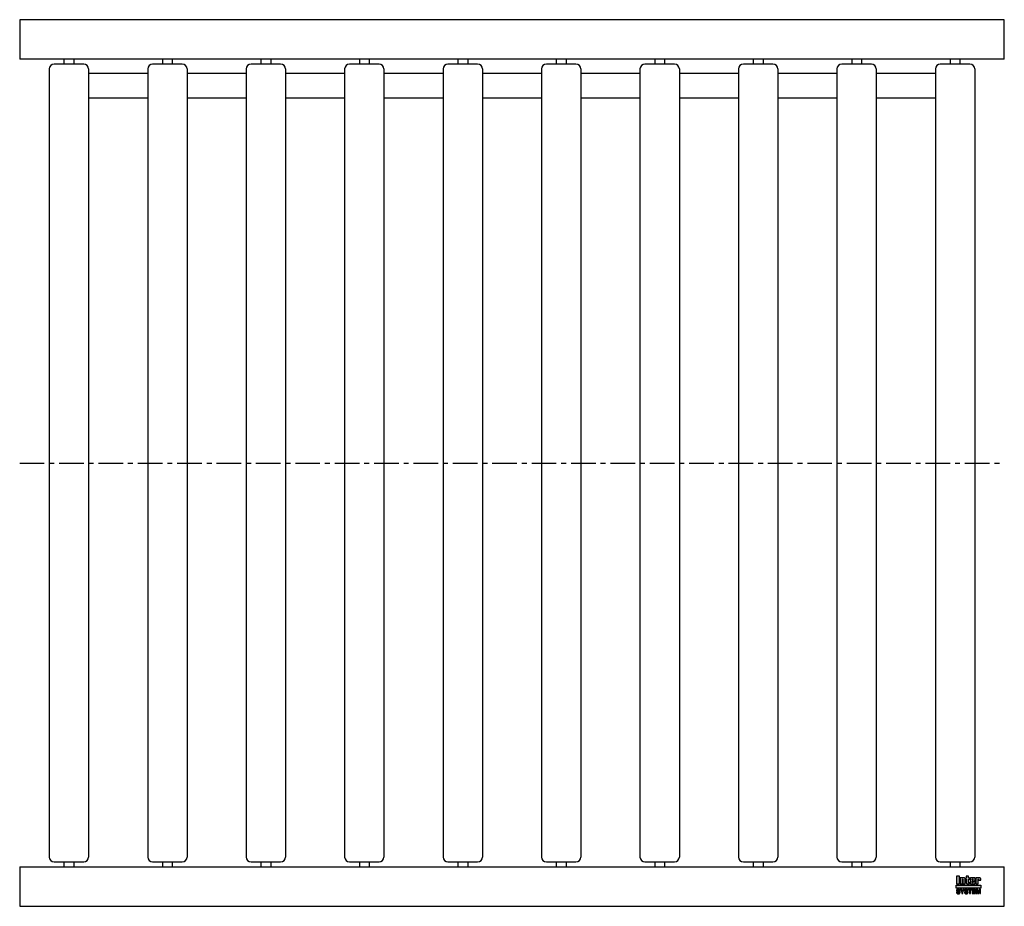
# Model space of a CAD drawing. Header units: millimetres. Extents: x 0 to 1000, y -450 to 450.
import ezdxf

# ---------------------------------------------------------------- set-up
doc = ezdxf.new("R2010")
doc.units = ezdxf.units.MM
doc.header["$LTSCALE"] = 20
doc.linetypes.add('CENTER', pattern=[2, 1.25, -0.25, 0.25, -0.25])
doc.layers.get('0').update_dxf_attribs({"linetype": 'CONTINUOUS', "lineweight": 50})
for name, color, linetype, lineweight in [('Centre Lines', 4, 'CENTER', 25), ('Frame', 1, 'CONTINUOUS', 25), ('Midi', 70, 'CONTINUOUS', 25), ('Rollers', 7, 'CONTINUOUS', 25)]:
    doc.layers.add(name, color=color, linetype=linetype, lineweight=lineweight)

# ---------------------------------------------------------------- blocks, each defined once
blk = doc.blocks.new('A$C6A8E2C3E')
at = {"layer": 'Rollers'}
for p, q in [((35, 405), (5, 405)), ((15, 410), (15, 405)), ((25, 410), (25, 405)), ((0, 400), (0, -400)), ((40, 400), (40, -400)), ((5, -405), (35, -405)), ((15, -405), (15, -410)), ((25, -405), (25, -410))]:
    blk.add_line(p, q, dxfattribs=at)
for centre, start, end in [((5, 400), 90, 180), ((35, 400), 0, 90), ((5, -400), 180, 270), ((35, -400), 270, 0)]:
    blk.add_arc(centre, 5, start, end, dxfattribs=at)

msp = doc.modelspace()

# ---------------------------------------------------------------- hatches: boundary and pattern name
at = {"layer": 'Frame'}
h = msp.add_hatch(color=254, dxfattribs=at)
h.paths.add_polyline_path([(973.3, -422.7), (973.3, -422.6), (973.4, -422.6), (973.4, -422.5), (973.4, -422.5), (973.5, -422.5), (973.6, -422.5), (973.7, -422.5), (973.7, -422.5), (973.8, -422.5), (973.8, -422.6), (973.9, -422.6), (973.9, -422.7), (973.9, -422.8), (973.9, -422.9), (973.9, -423.5), (976.1, -423.5), (976.1, -422.8), (976.1, -422.6), (976.1, -422.4), (976.1, -422.2), (976, -422), (975.9, -421.9), (975.9, -421.7), (975.8, -421.6), (975.7, -421.5), (975.6, -421.4), (975.5, -421.3), (975.4, -421.2), (975.2, -421.1), (975.1, -421.1), (974.9, -421), (974.7, -421), (974.6, -421), (974.5, -421), (974.4, -421), (974.3, -421), (974.2, -421), (974.1, -421.1), (974, -421.1), (973.9, -421.1), (973.9, -421.1), (973.8, -421.1), (973.7, -421.2), (973.6, -421.2), (973.5, -421.2), (973.5, -421.3), (973.4, -421.3), (973.3, -421.4), (973.2, -421.4), (973.2, -421), (971, -421), (971, -427.3), (973.3, -427.3), (973.3, -422.9), (973.3, -422.8)])
h.paths.add_polyline_path([(970.4, -422.5), (970.4, -422.3), (970.4, -422.1), (970.4, -421.9), (970.4, -421.8), (970.3, -421.7), (970.3, -421.5), (970.2, -421.4), (970.1, -421.3), (970, -421.3), (969.9, -421.2), (969.8, -421.1), (969.6, -421.1), (969.5, -421.1), (969.3, -421), (969.1, -421), (968.9, -421), (966.7, -421), (966.5, -421), (966.3, -421), (966.1, -421.1), (965.9, -421.1), (965.8, -421.1), (965.7, -421.2), (965.6, -421.3), (965.5, -421.3), (965.4, -421.4), (965.3, -421.5), (965.3, -421.7), (965.2, -421.8), (965.2, -421.9), (965.2, -422.1), (965.2, -422.3), (965.2, -422.5), (965.2, -425.9), (965.2, -426.1), (965.2, -426.3), (965.2, -426.4), (965.2, -426.6), (965.3, -426.7), (965.3, -426.8), (965.4, -426.9), (965.5, -427), (965.6, -427.1), (965.7, -427.1), (965.8, -427.2), (965.9, -427.2), (966.1, -427.3), (966.3, -427.3), (966.5, -427.3), (966.7, -427.3), (968.9, -427.3), (969.1, -427.3), (969.3, -427.3), (969.5, -427.3), (969.6, -427.2), (969.8, -427.2), (969.9, -427.1), (970, -427.1), (970.1, -427), (970.2, -426.9), (970.3, -426.8), (970.3, -426.7), (970.4, -426.6), (970.4, -426.4), (970.4, -426.3), (970.4, -426.1), (970.4, -425.9), (970.4, -424.8), (968.1, -424.8), (968.1, -425.6), (968.1, -425.8), (968.1, -425.8), (968.1, -425.9), (968, -426), (968, -426), (967.9, -426.1), (967.9, -426.1), (967.8, -426.1), (967.7, -426.1), (967.7, -426.1), (967.6, -426), (967.6, -426), (967.5, -425.9), (967.5, -425.8), (967.5, -425.8), (967.5, -425.6), (967.5, -424.3), (970.4, -424.3)])
h.paths.add_polyline_path([(968.1, -423.2), (967.5, -423.2), (967.5, -422.7), (967.5, -422.6), (967.5, -422.5), (967.5, -422.4), (967.5, -422.3), (967.6, -422.3), (967.6, -422.2), (967.7, -422.2), (967.8, -422.2), (967.9, -422.2), (968, -422.2), (968, -422.3), (968.1, -422.3), (968.1, -422.4), (968.1, -422.5), (968.1, -422.6), (968.1, -422.7)], flags=16)
h.paths.add_polyline_path([(963.7, -422.3), (964.6, -422.3), (964.6, -421), (963.7, -421), (963.7, -419.3), (961.4, -419.3), (961.4, -421), (960.8, -421), (960.8, -422.3), (961.4, -422.3), (961.4, -425.9), (961.4, -426.1), (961.4, -426.2), (961.4, -426.4), (961.5, -426.5), (961.5, -426.7), (961.6, -426.8), (961.6, -426.9), (961.7, -427), (961.8, -427), (961.9, -427.1), (962, -427.2), (962.2, -427.2), (962.3, -427.2), (962.5, -427.3), (962.7, -427.3), (962.9, -427.3), (964.6, -427.3), (964.6, -426.1), (964.2, -426.1), (964.1, -426.1), (964, -426.1), (963.9, -426.1), (963.8, -426), (963.8, -426), (963.7, -425.9), (963.7, -425.9), (963.7, -425.8)])
h.paths.add_polyline_path([(960.3, -422.8), (960.3, -422.6), (960.3, -422.4), (960.3, -422.2), (960.2, -422), (960.2, -421.9), (960.1, -421.7), (960, -421.6), (959.9, -421.5), (959.8, -421.4), (959.7, -421.3), (959.5, -421.2), (959.4, -421.1), (959.3, -421.1), (959.1, -421), (958.9, -421), (958.7, -421), (958.6, -421), (958.5, -421), (958.4, -421), (958.3, -421), (958.3, -421.1), (958.2, -421.1), (958.1, -421.1), (958, -421.1), (957.9, -421.1), (957.8, -421.2), (957.7, -421.2), (957.6, -421.2), (957.6, -421.3), (957.5, -421.3), (957.4, -421.4), (957.3, -421.4), (957.3, -421), (955.1, -421), (955.1, -427.3), (957.4, -427.3), (957.4, -422.9), (957.4, -422.8), (957.4, -422.7), (957.4, -422.6), (957.5, -422.6), (957.5, -422.5), (957.5, -422.5), (957.6, -422.5), (957.7, -422.5), (957.8, -422.5), (957.8, -422.5), (957.9, -422.5), (958, -422.6), (958, -422.6), (958, -422.7), (958, -422.8), (958, -422.9), (958, -427.3), (960.3, -427.3)])
h.paths.add_polyline_path([(954.4, -419.3), (951.3, -419.3), (951.3, -427.3), (954.4, -427.3)])
msp.add_hatch(color=1, dxfattribs=at).paths.add_polyline_path([(976.2, -431.6), (976.2, -428.4), (951.2, -428.4), (951.2, -431.6)])
h = msp.add_hatch(color=7, dxfattribs=at)
h.paths.add_polyline_path([(972.8, -432.7), (971.5, -432.7), (971.5, -437.1), (972.3, -437.1), (972.3, -433.4), (972.4, -433.4), (973.2, -437.1), (974.1, -437.1), (974.9, -433.4), (975, -433.4), (975, -437.1), (975.8, -437.1), (975.8, -432.7), (974.5, -432.7), (973.7, -436.2)])
h.paths.add_polyline_path([(970.8, -432.7), (967.5, -432.7), (967.5, -437.1), (970.9, -437.1), (970.9, -436.4), (968.4, -436.4), (968.4, -435.2), (970.6, -435.2), (970.6, -434.4), (968.4, -434.4), (968.4, -433.4), (970.8, -433.4)])
h.paths.add_polyline_path([(967.1, -432.7), (963.4, -432.7), (963.4, -433.4), (964.7, -433.4), (964.7, -437.1), (965.7, -437.1), (965.7, -433.4), (967.1, -433.4)])
h.paths.add_polyline_path([(962.5, -432.9), (962.3, -432.8), (962.2, -432.7), (962, -432.6), (961.8, -432.6), (961.5, -432.6), (961.3, -432.6), (961.1, -432.6), (960.9, -432.6), (960.7, -432.6), (960.6, -432.7), (960.4, -432.7), (960.3, -432.8), (960.2, -432.8), (960, -432.9), (959.9, -433), (959.9, -433.1), (959.8, -433.2), (959.7, -433.3), (959.7, -433.5), (959.6, -433.6), (959.6, -433.8), (959.6, -433.9), (959.6, -434.1), (959.6, -434.2), (959.6, -434.4), (959.7, -434.5), (959.8, -434.6), (959.8, -434.7), (959.9, -434.8), (960, -434.9), (960.1, -435), (960.2, -435), (960.3, -435.1), (960.5, -435.1), (960.6, -435.2), (960.8, -435.2), (960.9, -435.2), (961, -435.3), (961.1, -435.3), (961.2, -435.3), (961.2, -435.3), (961.3, -435.3), (961.3, -435.3), (961.4, -435.3), (961.4, -435.3), (961.5, -435.4), (961.7, -435.4), (961.8, -435.4), (962, -435.5), (962.1, -435.5), (962.2, -435.6), (962.3, -435.7), (962.3, -435.8), (962.3, -435.9), (962.3, -436.1), (962.2, -436.2), (962.1, -436.3), (962, -436.4), (961.8, -436.4), (961.7, -436.5), (961.5, -436.5), (961.3, -436.5), (961.2, -436.5), (961, -436.5), (960.8, -436.4), (960.7, -436.3), (960.6, -436.2), (960.5, -436.1), (960.4, -436), (960.4, -435.8), (959.5, -435.8), (959.5, -436), (959.6, -436.2), (959.6, -436.3), (959.7, -436.5), (959.8, -436.6), (959.9, -436.7), (960, -436.8), (960.1, -436.9), (960.2, -437), (960.4, -437.1), (960.5, -437.1), (960.7, -437.2), (960.9, -437.2), (961.1, -437.3), (961.3, -437.3), (961.5, -437.3), (961.6, -437.3), (961.6, -437.3), (961.8, -437.3), (961.9, -437.2), (962, -437.2), (962.2, -437.2), (962.3, -437.1), (962.5, -437), (962.6, -437), (962.7, -436.9), (962.9, -436.7), (963, -436.6), (963.1, -436.4), (963.1, -436.3), (963.2, -436.1), (963.2, -435.8), (963.2, -435.7), (963.2, -435.5), (963.2, -435.4), (963.1, -435.3), (963.1, -435.2), (963, -435.1), (963, -435.1), (962.9, -435), (962.8, -434.9), (962.7, -434.8), (962.6, -434.8), (962.5, -434.7), (962.4, -434.7), (962.2, -434.7), (962.1, -434.6), (961.9, -434.6), (961.8, -434.6), (961.8, -434.5), (961.7, -434.5), (961.6, -434.5), (961.6, -434.5), (961.5, -434.5), (961.4, -434.4), (961.3, -434.4), (961.3, -434.4), (961.2, -434.4), (961.1, -434.4), (961.1, -434.4), (961, -434.4), (960.9, -434.3), (960.9, -434.3), (960.8, -434.3), (960.7, -434.3), (960.6, -434.2), (960.6, -434.2), (960.5, -434.1), (960.5, -434), (960.5, -434), (960.5, -433.9), (960.4, -433.8), (960.5, -433.7), (960.5, -433.6), (960.6, -433.5), (960.7, -433.4), (960.8, -433.4), (961, -433.4), (961.1, -433.3), (961.2, -433.3), (961.4, -433.3), (961.6, -433.4), (961.7, -433.4), (961.9, -433.5), (962, -433.5), (962.1, -433.7), (962.1, -433.8), (962.2, -434), (963.1, -434), (963.1, -433.9), (963, -433.7), (963, -433.6), (963, -433.5), (962.9, -433.4), (962.9, -433.3), (962.8, -433.2), (962.7, -433), (962.6, -432.9)])
h.paths.add_polyline_path([(959.3, -432.7), (958.3, -432.7), (957.4, -434.6), (956.4, -432.7), (955.3, -432.7), (956.9, -435.5), (956.9, -437.1), (957.8, -437.1), (957.8, -435.5)])
h.paths.add_polyline_path([(954.4, -432.9), (954.2, -432.8), (954.1, -432.7), (953.9, -432.6), (953.7, -432.6), (953.5, -432.6), (953.2, -432.6), (953, -432.6), (952.8, -432.6), (952.7, -432.6), (952.5, -432.7), (952.4, -432.7), (952.2, -432.8), (952.1, -432.8), (952, -432.9), (951.9, -433), (951.8, -433.1), (951.7, -433.2), (951.6, -433.3), (951.6, -433.5), (951.6, -433.6), (951.5, -433.8), (951.5, -433.9), (951.5, -434.1), (951.5, -434.2), (951.6, -434.4), (951.6, -434.5), (951.7, -434.6), (951.7, -434.7), (951.8, -434.8), (951.9, -434.9), (952, -435), (952.2, -435), (952.3, -435.1), (952.4, -435.1), (952.5, -435.2), (952.7, -435.2), (952.8, -435.2), (953, -435.3), (953, -435.3), (953.1, -435.3), (953.1, -435.3), (953.2, -435.3), (953.3, -435.3), (953.3, -435.3), (953.4, -435.3), (953.4, -435.4), (953.6, -435.4), (953.7, -435.4), (953.9, -435.5), (954, -435.5), (954.1, -435.6), (954.2, -435.7), (954.2, -435.8), (954.2, -435.9), (954.2, -436.1), (954.1, -436.2), (954, -436.3), (953.9, -436.4), (953.8, -436.4), (953.6, -436.5), (953.4, -436.5), (953.2, -436.5), (953.1, -436.5), (952.9, -436.5), (952.8, -436.4), (952.6, -436.3), (952.5, -436.2), (952.4, -436.1), (952.4, -436), (952.4, -435.8), (951.5, -435.8), (951.5, -436), (951.5, -436.2), (951.5, -436.3), (951.6, -436.5), (951.7, -436.6), (951.8, -436.7), (951.9, -436.8), (952, -436.9), (952.1, -437), (952.3, -437.1), (952.5, -437.1), (952.6, -437.2), (952.8, -437.2), (953, -437.3), (953.2, -437.3), (953.4, -437.3), (953.5, -437.3), (953.6, -437.3), (953.7, -437.3), (953.8, -437.2), (954, -437.2), (954.1, -437.2), (954.3, -437.1), (954.4, -437), (954.5, -437), (954.7, -436.9), (954.8, -436.7), (954.9, -436.6), (955, -436.4), (955.1, -436.3), (955.1, -436.1), (955.1, -435.8), (955.1, -435.7), (955.1, -435.5), (955.1, -435.4), (955.1, -435.3), (955, -435.2), (955, -435.1), (954.9, -435.1), (954.8, -435), (954.7, -434.9), (954.6, -434.8), (954.5, -434.8), (954.4, -434.7), (954.3, -434.7), (954.1, -434.7), (954, -434.6), (953.8, -434.6), (953.8, -434.6), (953.7, -434.5), (953.6, -434.5), (953.6, -434.5), (953.5, -434.5), (953.4, -434.5), (953.3, -434.4), (953.3, -434.4), (953.2, -434.4), (953.1, -434.4), (953.1, -434.4), (953, -434.4), (952.9, -434.4), (952.9, -434.3), (952.8, -434.3), (952.7, -434.3), (952.6, -434.3), (952.6, -434.2), (952.5, -434.2), (952.5, -434.1), (952.4, -434), (952.4, -434), (952.4, -433.9), (952.4, -433.8), (952.4, -433.7), (952.5, -433.6), (952.6, -433.5), (952.7, -433.4), (952.8, -433.4), (952.9, -433.4), (953, -433.3), (953.2, -433.3), (953.3, -433.3), (953.5, -433.4), (953.7, -433.4), (953.8, -433.5), (953.9, -433.5), (954, -433.7), (954.1, -433.8), (954.1, -434), (955, -434), (955, -433.9), (955, -433.7), (955, -433.6), (954.9, -433.5), (954.9, -433.4), (954.8, -433.3), (954.7, -433.2), (954.6, -433), (954.5, -432.9)])

# ---------------------------------------------------------------- linework, layer by layer
at = {"layer": 'Centre Lines'}
msp.add_line((0, 0), (1000, 0), dxfattribs=at)
at = {"layer": 'Frame', "color": 7, "linetype": 'Continuous'}
for p, q in [((951.3, -419.3), (951.3, -427.3)), ((954.4, -419.3), (951.3, -419.3)), ((954.4, -427.3), (954.4, -419.3)), ((963.7, -419.3), (961.4, -419.3)), ((961.4, -419.3), (961.4, -421)), ((963.7, -421), (963.7, -419.3)), ((951.3, -427.3), (954.4, -427.3)), ((955.1, -421), (955.1, -427.3)), ((957.3, -421), (955.1, -421)), ((955.1, -427.3), (957.4, -427.3)), ((957.3, -421.4), (957.3, -421)), ((957.4, -421.4), (957.3, -421.4)), ((957.5, -421.3), (957.4, -421.4)), ((957.4, -422.7), (957.4, -422.6)), ((957.4, -422.6), (957.5, -422.6)), ((957.4, -422.8), (957.4, -422.7)), ((957.4, -422.9), (957.4, -422.8)), ((957.4, -427.3), (957.4, -422.9)), ((957.6, -421.3), (957.5, -421.3)), ((957.5, -422.6), (957.5, -422.5)), ((957.5, -422.5), (957.5, -422.5)), ((957.5, -422.5), (957.6, -422.5)), ((957.7, -421.2), (957.6, -421.2)), ((957.6, -421.2), (957.6, -421.3)), ((957.6, -422.5), (957.7, -422.5)), ((957.8, -421.2), (957.7, -421.2)), ((957.7, -422.5), (957.8, -422.5)), ((957.9, -421.1), (957.8, -421.2)), ((957.8, -422.5), (957.8, -422.5)), ((957.8, -422.5), (957.9, -422.5)), ((958, -421.1), (957.9, -421.1)), ((957.9, -422.5), (958, -422.6)), ((958.1, -421.1), (958, -421.1)), ((958, -422.6), (958, -422.7)), ((958, -422.6), (958, -422.6)), ((958, -422.7), (958, -422.8)), ((958, -422.8), (958, -422.9)), ((958, -422.9), (958, -427.3)), ((958, -427.3), (960.3, -427.3)), ((958.2, -421.1), (958.1, -421.1)), ((958.3, -421.1), (958.2, -421.1)), ((958.4, -421), (958.3, -421)), ((958.3, -421), (958.3, -421.1)), ((958.5, -421), (958.4, -421)), ((958.6, -421), (958.5, -421)), ((958.7, -421), (958.6, -421)), ((958.9, -421), (958.7, -421)), ((959.1, -421), (958.9, -421)), ((959.3, -421.1), (959.1, -421)), ((959.4, -421.1), (959.3, -421.1)), ((959.5, -421.2), (959.4, -421.1)), ((959.7, -421.3), (959.5, -421.2)), ((959.8, -421.4), (959.7, -421.3)), ((959.9, -421.5), (959.8, -421.4)), ((960, -421.6), (959.9, -421.5)), ((960.1, -421.7), (960, -421.6)), ((960.2, -421.9), (960.1, -421.7)), ((960.2, -422), (960.2, -421.9)), ((960.3, -422.2), (960.2, -422)), ((960.3, -422.4), (960.3, -422.2)), ((960.3, -422.6), (960.3, -422.4)), ((960.3, -422.8), (960.3, -422.6)), ((960.3, -427.3), (960.3, -422.8)), ((961.4, -421), (960.8, -421)), ((960.8, -421), (960.8, -422.3)), ((960.8, -422.3), (961.4, -422.3)), ((961.4, -422.3), (961.4, -425.9)), ((961.4, -425.9), (961.4, -426.1)), ((961.4, -426.1), (961.4, -426.2)), ((961.4, -426.2), (961.4, -426.4)), ((961.4, -426.4), (961.5, -426.5)), ((961.5, -426.5), (961.5, -426.7)), ((961.5, -426.7), (961.6, -426.8)), ((961.6, -426.8), (961.6, -426.9)), ((961.6, -426.9), (961.7, -427)), ((961.7, -427), (961.8, -427)), ((961.8, -427), (961.9, -427.1)), ((961.9, -427.1), (962, -427.2)), ((962, -427.2), (962.2, -427.2)), ((962.2, -427.2), (962.3, -427.2)), ((962.3, -427.2), (962.5, -427.3)), ((962.5, -427.3), (962.7, -427.3)), ((962.7, -427.3), (962.9, -427.3)), ((962.9, -427.3), (964.6, -427.3)), ((964.6, -421), (963.7, -421)), ((963.7, -425.8), (963.7, -422.3)), ((963.7, -422.3), (964.6, -422.3)), ((963.7, -425.9), (963.7, -425.8)), ((963.8, -426), (963.7, -425.9)), ((963.7, -425.9), (963.7, -425.9)), ((963.9, -426.1), (963.8, -426)), ((963.8, -426), (963.8, -426)), ((964, -426.1), (963.9, -426.1)), ((964.1, -426.1), (964, -426.1)), ((964.2, -426.1), (964.1, -426.1)), ((964.6, -426.1), (964.2, -426.1)), ((964.6, -422.3), (964.6, -421)), ((964.6, -427.3), (964.6, -426.1)), ((965.3, -421.7), (965.2, -421.8)), ((965.2, -421.8), (965.2, -421.9)), ((965.2, -421.9), (965.2, -422.1)), ((965.2, -422.1), (965.2, -422.3)), ((965.2, -422.3), (965.2, -422.5)), ((965.2, -422.5), (965.2, -425.9)), ((965.2, -425.9), (965.2, -426.1)), ((965.2, -426.1), (965.2, -426.3)), ((965.2, -426.3), (965.2, -426.4)), ((965.2, -426.4), (965.2, -426.6)), ((965.2, -426.6), (965.3, -426.7)), ((965.4, -421.4), (965.3, -421.5)), ((965.3, -421.5), (965.3, -421.7)), ((965.3, -426.7), (965.3, -426.8)), ((965.3, -426.8), (965.4, -426.9)), ((965.5, -421.3), (965.4, -421.4)), ((965.4, -426.9), (965.5, -427)), ((965.6, -421.3), (965.5, -421.3)), ((965.5, -427), (965.6, -427.1)), ((965.7, -421.2), (965.6, -421.3)), ((965.6, -427.1), (965.7, -427.1)), ((965.8, -421.1), (965.7, -421.2)), ((965.7, -427.1), (965.8, -427.2)), ((965.9, -421.1), (965.8, -421.1)), ((965.8, -427.2), (965.9, -427.2)), ((966.1, -421.1), (965.9, -421.1)), ((965.9, -427.2), (966.1, -427.3)), ((966.3, -421), (966.1, -421.1)), ((966.1, -427.3), (966.3, -427.3)), ((966.5, -421), (966.3, -421)), ((966.3, -427.3), (966.5, -427.3)), ((966.7, -421), (966.5, -421)), ((966.5, -427.3), (966.7, -427.3)), ((968.9, -421), (966.7, -421)), ((966.7, -427.3), (968.9, -427.3)), ((967.5, -422.4), (967.5, -422.3)), ((967.5, -422.3), (967.6, -422.3)), ((967.5, -422.5), (967.5, -422.4)), ((967.5, -422.6), (967.5, -422.5)), ((967.5, -422.7), (967.5, -422.6)), ((967.5, -423.2), (967.5, -422.7)), ((968.1, -423.2), (967.5, -423.2)), ((967.5, -425.6), (967.5, -424.3)), ((967.5, -424.3), (970.4, -424.3)), ((967.5, -425.8), (967.5, -425.6)), ((967.5, -425.9), (967.5, -425.8)), ((967.5, -425.8), (967.5, -425.8)), ((967.6, -426), (967.5, -425.9)), ((967.6, -422.3), (967.6, -422.2)), ((967.6, -422.2), (967.7, -422.2)), ((967.7, -426.1), (967.6, -426)), ((967.6, -426), (967.6, -426)), ((967.7, -422.2), (967.8, -422.2)), ((967.8, -426.1), (967.7, -426.1)), ((967.7, -426.1), (967.7, -426.1)), ((967.8, -422.2), (967.9, -422.2)), ((967.9, -426.1), (967.8, -426.1)), ((967.9, -422.2), (968, -422.2)), ((968, -426), (967.9, -426.1)), ((967.9, -426.1), (967.9, -426.1)), ((968, -422.2), (968, -422.3)), ((968, -422.3), (968.1, -422.3)), ((968.1, -425.9), (968, -426)), ((968, -426), (968, -426)), ((968.1, -422.3), (968.1, -422.4)), ((968.1, -422.4), (968.1, -422.5)), ((968.1, -422.5), (968.1, -422.6)), ((968.1, -422.6), (968.1, -422.7)), ((968.1, -422.7), (968.1, -423.2)), ((968.1, -424.8), (968.1, -425.6)), ((970.4, -424.8), (968.1, -424.8)), ((968.1, -425.6), (968.1, -425.8)), ((968.1, -425.8), (968.1, -425.8)), ((968.1, -425.8), (968.1, -425.9)), ((969.1, -421), (968.9, -421)), ((968.9, -427.3), (969.1, -427.3)), ((969.3, -421), (969.1, -421)), ((969.1, -427.3), (969.3, -427.3)), ((969.5, -421.1), (969.3, -421)), ((969.3, -427.3), (969.5, -427.3)), ((969.6, -421.1), (969.5, -421.1)), ((969.5, -427.3), (969.6, -427.2)), ((969.8, -421.1), (969.6, -421.1)), ((969.6, -427.2), (969.8, -427.2)), ((969.9, -421.2), (969.8, -421.1)), ((969.8, -427.2), (969.9, -427.1)), ((970, -421.3), (969.9, -421.2)), ((969.9, -427.1), (970, -427.1)), ((970.1, -421.3), (970, -421.3)), ((970, -427.1), (970.1, -427)), ((970.2, -421.4), (970.1, -421.3)), ((970.1, -427), (970.2, -426.9)), ((970.3, -421.5), (970.2, -421.4)), ((970.2, -426.9), (970.3, -426.8)), ((970.3, -421.7), (970.3, -421.5)), ((970.4, -421.8), (970.3, -421.7)), ((970.3, -426.7), (970.4, -426.6)), ((970.3, -426.8), (970.3, -426.7)), ((970.4, -421.9), (970.4, -421.8)), ((970.4, -422.1), (970.4, -421.9)), ((970.4, -422.3), (970.4, -422.1)), ((970.4, -422.5), (970.4, -422.3)), ((970.4, -424.3), (970.4, -422.5)), ((970.4, -425.9), (970.4, -424.8)), ((970.4, -426.1), (970.4, -425.9)), ((970.4, -426.3), (970.4, -426.1)), ((970.4, -426.4), (970.4, -426.3)), ((970.4, -426.6), (970.4, -426.4)), ((971, -421), (971, -427.3)), ((973.2, -421), (971, -421)), ((971, -427.3), (973.3, -427.3)), ((973.2, -421.4), (973.2, -421)), ((973.3, -421.4), (973.2, -421.4)), ((973.4, -421.3), (973.3, -421.4)), ((973.3, -422.7), (973.3, -422.6)), ((973.3, -422.6), (973.4, -422.6)), ((973.3, -422.8), (973.3, -422.7)), ((973.3, -422.9), (973.3, -422.8)), ((973.3, -427.3), (973.3, -422.9)), ((973.5, -421.3), (973.4, -421.3)), ((973.4, -422.6), (973.4, -422.5)), ((973.4, -422.5), (973.4, -422.5)), ((973.4, -422.5), (973.5, -422.5)), ((973.6, -421.2), (973.5, -421.2)), ((973.5, -421.2), (973.5, -421.3)), ((973.5, -422.5), (973.6, -422.5)), ((973.7, -421.2), (973.6, -421.2)), ((973.6, -422.5), (973.7, -422.5)), ((973.8, -421.1), (973.7, -421.2)), ((973.7, -422.5), (973.7, -422.5)), ((973.7, -422.5), (973.8, -422.5)), ((973.9, -421.1), (973.8, -421.1)), ((973.8, -422.5), (973.8, -422.6)), ((973.8, -422.6), (973.9, -422.6)), ((974, -421.1), (973.9, -421.1)), ((973.9, -421.1), (973.9, -421.1)), ((973.9, -422.6), (973.9, -422.7)), ((973.9, -422.7), (973.9, -422.8)), ((973.9, -422.8), (973.9, -422.9)), ((973.9, -422.9), (973.9, -423.5)), ((973.9, -423.5), (976.1, -423.5)), ((974.1, -421.1), (974, -421.1)), ((974.2, -421), (974.1, -421.1)), ((974.3, -421), (974.2, -421)), ((974.4, -421), (974.3, -421)), ((974.5, -421), (974.4, -421)), ((974.6, -421), (974.5, -421)), ((974.7, -421), (974.6, -421)), ((974.9, -421), (974.7, -421)), ((975.1, -421.1), (974.9, -421)), ((975.2, -421.1), (975.1, -421.1)), ((975.4, -421.2), (975.2, -421.1)), ((975.5, -421.3), (975.4, -421.2)), ((975.6, -421.4), (975.5, -421.3)), ((975.7, -421.5), (975.6, -421.4)), ((975.8, -421.6), (975.7, -421.5)), ((975.9, -421.7), (975.8, -421.6)), ((975.9, -421.9), (975.9, -421.7)), ((976, -422), (975.9, -421.9)), ((976.1, -422.2), (976, -422)), ((976.1, -422.4), (976.1, -422.2)), ((976.1, -422.6), (976.1, -422.4)), ((976.1, -422.8), (976.1, -422.6)), ((976.1, -423.5), (976.1, -422.8)), ((951.6, -433.6), (951.5, -433.8)), ((951.5, -433.8), (951.5, -433.9)), ((951.5, -433.9), (951.5, -434.1)), ((951.5, -434.1), (951.5, -434.2)), ((951.5, -434.2), (951.6, -434.4)), ((951.5, -435.8), (951.5, -436)), ((952.4, -435.8), (951.5, -435.8)), ((951.5, -436), (951.5, -436.2)), ((951.5, -436.2), (951.5, -436.3)), ((951.5, -436.3), (951.6, -436.5)), ((951.7, -433.2), (951.6, -433.3)), ((951.6, -433.3), (951.6, -433.5)), ((951.6, -433.5), (951.6, -433.6)), ((951.6, -434.4), (951.6, -434.5)), ((951.6, -434.5), (951.7, -434.6)), ((951.6, -436.5), (951.7, -436.6)), ((951.8, -433.1), (951.7, -433.2)), ((951.7, -434.6), (951.7, -434.7)), ((951.7, -434.7), (951.8, -434.8)), ((951.7, -436.6), (951.8, -436.7)), ((951.9, -433), (951.8, -433.1)), ((951.8, -434.8), (951.9, -434.9)), ((951.8, -436.7), (951.9, -436.8)), ((952, -432.9), (951.9, -433)), ((951.9, -434.9), (952, -435)), ((951.9, -436.8), (952, -436.9)), ((952.1, -432.8), (952, -432.9)), ((952, -435), (952.2, -435)), ((952, -436.9), (952.1, -437)), ((952.2, -432.8), (952.1, -432.8)), ((952.1, -437), (952.3, -437.1)), ((952.4, -432.7), (952.2, -432.8)), ((952.2, -435), (952.3, -435.1)), ((952.3, -435.1), (952.4, -435.1)), ((952.3, -437.1), (952.5, -437.1)), ((952.5, -432.7), (952.4, -432.7)), ((952.4, -433.7), (952.5, -433.6)), ((952.4, -433.8), (952.4, -433.7)), ((952.4, -433.9), (952.4, -433.8)), ((952.4, -434), (952.4, -433.9)), ((952.5, -434.1), (952.4, -434)), ((952.4, -434), (952.4, -434)), ((952.4, -435.1), (952.5, -435.2)), ((952.4, -436), (952.4, -435.8)), ((952.4, -436.1), (952.4, -436)), ((952.5, -436.2), (952.4, -436.1)), ((952.7, -432.6), (952.5, -432.7)), ((952.5, -433.6), (952.6, -433.5)), ((952.5, -434.2), (952.5, -434.1)), ((952.6, -434.2), (952.5, -434.2)), ((952.5, -435.2), (952.7, -435.2)), ((952.6, -436.3), (952.5, -436.2)), ((952.5, -437.1), (952.6, -437.2)), ((952.6, -433.5), (952.7, -433.4)), ((952.6, -434.3), (952.6, -434.2)), ((952.7, -434.3), (952.6, -434.3)), ((952.8, -436.4), (952.6, -436.3)), ((952.6, -437.2), (952.8, -437.2)), ((952.8, -432.6), (952.7, -432.6)), ((952.7, -433.4), (952.8, -433.4)), ((952.8, -434.3), (952.7, -434.3)), ((952.7, -435.2), (952.8, -435.2)), ((953, -432.6), (952.8, -432.6)), ((952.8, -433.4), (952.9, -433.4)), ((952.9, -434.3), (952.8, -434.3)), ((952.8, -435.2), (953, -435.3)), ((952.9, -436.5), (952.8, -436.4)), ((952.8, -437.2), (953, -437.3)), ((952.9, -433.4), (953, -433.3)), ((952.9, -434.4), (952.9, -434.3)), ((953, -434.4), (952.9, -434.4)), ((953.1, -436.5), (952.9, -436.5)), ((953.2, -432.6), (953, -432.6)), ((953, -433.3), (953.2, -433.3)), ((953.1, -434.4), (953, -434.4)), ((953, -435.3), (953, -435.3)), ((953, -435.3), (953.1, -435.3)), ((953, -437.3), (953.2, -437.3)), ((953.2, -434.4), (953.1, -434.4)), ((953.1, -434.4), (953.1, -434.4)), ((953.1, -435.3), (953.1, -435.3)), ((953.1, -435.3), (953.2, -435.3)), ((953.2, -436.5), (953.1, -436.5)), ((953.5, -432.6), (953.2, -432.6)), ((953.2, -433.3), (953.3, -433.3)), ((953.3, -434.4), (953.2, -434.4)), ((953.2, -435.3), (953.3, -435.3)), ((953.4, -436.5), (953.2, -436.5)), ((953.2, -437.3), (953.4, -437.3)), ((953.3, -433.3), (953.5, -433.4)), ((953.4, -434.5), (953.3, -434.4)), ((953.3, -434.4), (953.3, -434.4)), ((953.3, -435.3), (953.3, -435.3)), ((953.3, -435.3), (953.4, -435.3)), ((953.5, -434.5), (953.4, -434.5)), ((953.4, -435.3), (953.4, -435.4)), ((953.4, -435.4), (953.6, -435.4)), ((953.6, -436.5), (953.4, -436.5)), ((953.4, -437.3), (953.5, -437.3)), ((953.7, -432.6), (953.5, -432.6)), ((953.5, -433.4), (953.7, -433.4)), ((953.6, -434.5), (953.5, -434.5)), ((953.5, -437.3), (953.6, -437.3)), ((953.7, -434.5), (953.6, -434.5)), ((953.6, -434.5), (953.6, -434.5)), ((953.6, -435.4), (953.7, -435.4)), ((953.8, -436.4), (953.6, -436.5)), ((953.6, -437.3), (953.7, -437.3)), ((953.9, -432.6), (953.7, -432.6)), ((953.7, -433.4), (953.8, -433.5)), ((953.8, -434.6), (953.7, -434.5)), ((953.7, -435.4), (953.9, -435.5)), ((953.7, -437.3), (953.8, -437.2)), ((953.8, -433.5), (953.9, -433.5)), ((954, -434.6), (953.8, -434.6)), ((953.8, -434.6), (953.8, -434.6)), ((953.9, -436.4), (953.8, -436.4)), ((953.8, -437.2), (954, -437.2)), ((954.1, -432.7), (953.9, -432.6)), ((953.9, -433.5), (954, -433.7)), ((953.9, -435.5), (954, -435.5)), ((954, -436.3), (953.9, -436.4)), ((954, -433.7), (954.1, -433.8)), ((954.1, -434.7), (954, -434.6)), ((954, -435.5), (954.1, -435.6)), ((954.1, -436.2), (954, -436.3)), ((954, -437.2), (954.1, -437.2)), ((954.2, -432.8), (954.1, -432.7)), ((954.1, -433.8), (954.1, -434)), ((954.1, -434), (955, -434)), ((954.3, -434.7), (954.1, -434.7)), ((954.1, -435.6), (954.2, -435.7)), ((954.2, -436.1), (954.1, -436.2)), ((954.1, -437.2), (954.3, -437.1)), ((954.4, -432.9), (954.2, -432.8)), ((954.2, -435.7), (954.2, -435.8)), ((954.2, -435.8), (954.2, -435.9)), ((954.2, -435.9), (954.2, -436.1)), ((954.4, -434.7), (954.3, -434.7)), ((954.3, -437.1), (954.4, -437)), ((954.5, -432.9), (954.4, -432.9)), ((954.5, -434.8), (954.4, -434.7)), ((954.4, -437), (954.5, -437)), ((954.6, -433), (954.5, -432.9)), ((954.6, -434.8), (954.5, -434.8)), ((954.5, -437), (954.7, -436.9)), ((954.7, -433.2), (954.6, -433)), ((954.7, -434.9), (954.6, -434.8)), ((954.8, -433.3), (954.7, -433.2)), ((954.8, -435), (954.7, -434.9)), ((954.7, -436.9), (954.8, -436.7)), ((954.9, -433.4), (954.8, -433.3)), ((954.9, -435.1), (954.8, -435)), ((954.8, -436.7), (954.9, -436.6)), ((954.9, -433.5), (954.9, -433.4)), ((955, -433.6), (954.9, -433.5)), ((955, -435.1), (954.9, -435.1)), ((954.9, -436.6), (955, -436.4)), ((955, -433.7), (955, -433.6)), ((955, -433.9), (955, -433.7)), ((955, -434), (955, -433.9)), ((955, -435.2), (955, -435.1)), ((955.1, -435.3), (955, -435.2)), ((955, -436.4), (955.1, -436.3)), ((955.1, -435.4), (955.1, -435.3)), ((955.1, -435.5), (955.1, -435.4)), ((955.1, -435.7), (955.1, -435.5)), ((955.1, -435.8), (955.1, -435.7)), ((955.1, -436.1), (955.1, -435.8)), ((955.1, -436.3), (955.1, -436.1)), ((955.3, -432.7), (956.9, -435.5)), ((956.4, -432.7), (955.3, -432.7)), ((957.4, -434.6), (956.4, -432.7)), ((956.9, -435.5), (956.9, -437.1)), ((956.9, -437.1), (957.8, -437.1)), ((958.3, -432.7), (957.4, -434.6)), ((957.8, -435.5), (959.3, -432.7)), ((957.8, -437.1), (957.8, -435.5)), ((959.3, -432.7), (958.3, -432.7)), ((959.5, -435.8), (959.5, -436)), ((960.4, -435.8), (959.5, -435.8)), ((959.5, -436), (959.6, -436.2)), ((959.7, -433.5), (959.6, -433.6)), ((959.6, -433.6), (959.6, -433.8)), ((959.6, -433.8), (959.6, -433.9)), ((959.6, -433.9), (959.6, -434.1)), ((959.6, -434.1), (959.6, -434.2)), ((959.6, -434.2), (959.6, -434.4)), ((959.6, -434.4), (959.7, -434.5)), ((959.6, -436.2), (959.6, -436.3)), ((959.6, -436.3), (959.7, -436.5)), ((959.8, -433.2), (959.7, -433.3)), ((959.7, -433.3), (959.7, -433.5)), ((959.7, -434.5), (959.8, -434.6)), ((959.7, -436.5), (959.8, -436.6)), ((959.9, -433.1), (959.8, -433.2)), ((959.8, -434.6), (959.8, -434.7)), ((959.8, -434.7), (959.9, -434.8)), ((959.8, -436.6), (959.9, -436.7)), ((960, -432.9), (959.9, -433)), ((959.9, -433), (959.9, -433.1)), ((959.9, -434.8), (960, -434.9)), ((959.9, -436.7), (960, -436.8)), ((960.2, -432.8), (960, -432.9)), ((960, -434.9), (960.1, -435)), ((960, -436.8), (960.1, -436.9)), ((960.1, -435), (960.2, -435)), ((960.1, -436.9), (960.2, -437)), ((960.3, -432.8), (960.2, -432.8)), ((960.2, -435), (960.3, -435.1)), ((960.2, -437), (960.4, -437.1)), ((960.4, -432.7), (960.3, -432.8)), ((960.3, -435.1), (960.5, -435.1)), ((960.6, -432.7), (960.4, -432.7)), ((960.4, -433.8), (960.5, -433.7)), ((960.5, -433.9), (960.4, -433.8)), ((960.4, -436), (960.4, -435.8)), ((960.5, -436.1), (960.4, -436)), ((960.4, -437.1), (960.5, -437.1)), ((960.5, -433.6), (960.6, -433.5)), ((960.5, -433.7), (960.5, -433.6)), ((960.5, -434), (960.5, -433.9)), ((960.5, -434.1), (960.5, -434)), ((960.5, -434), (960.5, -434)), ((960.6, -434.2), (960.5, -434.1)), ((960.5, -435.1), (960.6, -435.2)), ((960.6, -436.2), (960.5, -436.1)), ((960.5, -437.1), (960.7, -437.2)), ((960.7, -432.6), (960.6, -432.7)), ((960.6, -433.5), (960.7, -433.4)), ((960.7, -434.3), (960.6, -434.2)), ((960.6, -434.2), (960.6, -434.2)), ((960.6, -435.2), (960.8, -435.2)), ((960.7, -436.3), (960.6, -436.2)), ((960.9, -432.6), (960.7, -432.6)), ((960.7, -433.4), (960.8, -433.4)), ((960.8, -434.3), (960.7, -434.3)), ((960.8, -436.4), (960.7, -436.3)), ((960.7, -437.2), (960.9, -437.2)), ((960.8, -433.4), (961, -433.4)), ((960.9, -434.3), (960.8, -434.3)), ((960.8, -435.2), (960.9, -435.2)), ((961, -436.5), (960.8, -436.4)), ((961.1, -432.6), (960.9, -432.6)), ((961, -434.4), (960.9, -434.3)), ((960.9, -434.3), (960.9, -434.3)), ((960.9, -435.2), (961, -435.3)), ((960.9, -437.2), (961.1, -437.3)), ((961, -433.4), (961.1, -433.3)), ((961.1, -434.4), (961, -434.4)), ((961, -435.3), (961.1, -435.3)), ((961.2, -436.5), (961, -436.5)), ((961.3, -432.6), (961.1, -432.6)), ((961.1, -433.3), (961.2, -433.3)), ((961.2, -434.4), (961.1, -434.4)), ((961.1, -434.4), (961.1, -434.4)), ((961.1, -435.3), (961.2, -435.3)), ((961.1, -437.3), (961.3, -437.3)), ((961.2, -433.3), (961.4, -433.3)), ((961.3, -434.4), (961.2, -434.4)), ((961.2, -435.3), (961.2, -435.3)), ((961.2, -435.3), (961.3, -435.3)), ((961.3, -436.5), (961.2, -436.5)), ((961.5, -432.6), (961.3, -432.6)), ((961.3, -434.4), (961.3, -434.4)), ((961.4, -434.4), (961.3, -434.4)), ((961.3, -435.3), (961.3, -435.3)), ((961.3, -435.3), (961.4, -435.3)), ((961.5, -436.5), (961.3, -436.5)), ((961.3, -437.3), (961.5, -437.3)), ((961.4, -433.3), (961.6, -433.4)), ((961.5, -434.5), (961.4, -434.4)), ((961.4, -435.3), (961.4, -435.3)), ((961.4, -435.3), (961.5, -435.4)), ((961.8, -432.6), (961.5, -432.6)), ((961.6, -434.5), (961.5, -434.5)), ((961.5, -435.4), (961.7, -435.4)), ((961.7, -436.5), (961.5, -436.5)), ((961.5, -437.3), (961.6, -437.3)), ((961.6, -433.4), (961.7, -433.4)), ((961.7, -434.5), (961.6, -434.5)), ((961.6, -434.5), (961.6, -434.5)), ((961.6, -437.3), (961.8, -437.3)), ((961.6, -437.3), (961.6, -437.3)), ((961.7, -433.4), (961.9, -433.5)), ((961.8, -434.5), (961.7, -434.5)), ((961.7, -435.4), (961.8, -435.4)), ((961.8, -436.4), (961.7, -436.5)), ((962, -432.6), (961.8, -432.6)), ((961.8, -434.6), (961.8, -434.5)), ((961.9, -434.6), (961.8, -434.6)), ((961.8, -435.4), (962, -435.5)), ((962, -436.4), (961.8, -436.4)), ((961.8, -437.3), (961.9, -437.2)), ((961.9, -433.5), (962, -433.5)), ((962.1, -434.6), (961.9, -434.6)), ((961.9, -437.2), (962, -437.2)), ((962.2, -432.7), (962, -432.6)), ((962, -433.5), (962.1, -433.7)), ((962, -435.5), (962.1, -435.5)), ((962.1, -436.3), (962, -436.4)), ((962, -437.2), (962.2, -437.2)), ((962.1, -433.7), (962.1, -433.8)), ((962.1, -433.8), (962.2, -434)), ((962.2, -434.7), (962.1, -434.6)), ((962.1, -435.5), (962.2, -435.6)), ((962.2, -436.2), (962.1, -436.3)), ((962.3, -432.8), (962.2, -432.7)), ((962.2, -434), (963.1, -434)), ((962.4, -434.7), (962.2, -434.7)), ((962.2, -435.6), (962.3, -435.7)), ((962.3, -436.1), (962.2, -436.2)), ((962.2, -437.2), (962.3, -437.1)), ((962.5, -432.9), (962.3, -432.8)), ((962.3, -435.7), (962.3, -435.8)), ((962.3, -435.8), (962.3, -435.9)), ((962.3, -435.9), (962.3, -436.1)), ((962.3, -437.1), (962.5, -437)), ((962.5, -434.7), (962.4, -434.7)), ((962.6, -432.9), (962.5, -432.9)), ((962.6, -434.8), (962.5, -434.7)), ((962.5, -437), (962.6, -437)), ((962.7, -433), (962.6, -432.9)), ((962.7, -434.8), (962.6, -434.8)), ((962.6, -437), (962.7, -436.9)), ((962.8, -433.2), (962.7, -433)), ((962.8, -434.9), (962.7, -434.8)), ((962.7, -436.9), (962.9, -436.7)), ((962.9, -433.3), (962.8, -433.2)), ((962.9, -435), (962.8, -434.9)), ((962.9, -433.4), (962.9, -433.3)), ((963, -433.5), (962.9, -433.4)), ((963, -435.1), (962.9, -435)), ((962.9, -436.7), (963, -436.6)), ((963, -433.6), (963, -433.5)), ((963, -433.7), (963, -433.6)), ((963.1, -433.9), (963, -433.7)), ((963.1, -435.2), (963, -435.1)), ((963, -435.1), (963, -435.1)), ((963, -436.6), (963.1, -436.4)), ((963.1, -434), (963.1, -433.9)), ((963.1, -435.3), (963.1, -435.2)), ((963.2, -435.4), (963.1, -435.3)), ((963.1, -436.3), (963.2, -436.1)), ((963.1, -436.4), (963.1, -436.3)), ((963.2, -435.5), (963.2, -435.4)), ((963.2, -435.7), (963.2, -435.5)), ((963.2, -435.8), (963.2, -435.7)), ((963.2, -436.1), (963.2, -435.8)), ((967.1, -432.7), (963.4, -432.7)), ((963.4, -432.7), (963.4, -433.4)), ((963.4, -433.4), (964.7, -433.4)), ((964.7, -433.4), (964.7, -437.1)), ((964.7, -437.1), (965.7, -437.1)), ((965.7, -433.4), (967.1, -433.4)), ((965.7, -437.1), (965.7, -433.4)), ((967.1, -433.4), (967.1, -432.7)), ((967.5, -432.7), (967.5, -437.1)), ((970.8, -432.7), (967.5, -432.7)), ((967.5, -437.1), (970.9, -437.1)), ((968.4, -434.4), (968.4, -433.4)), ((968.4, -433.4), (970.8, -433.4)), ((970.6, -434.4), (968.4, -434.4)), ((968.4, -436.4), (968.4, -435.2)), ((968.4, -435.2), (970.6, -435.2)), ((970.9, -436.4), (968.4, -436.4)), ((970.6, -435.2), (970.6, -434.4)), ((970.8, -433.4), (970.8, -432.7)), ((970.9, -437.1), (970.9, -436.4)), ((971.5, -432.7), (971.5, -437.1)), ((972.8, -432.7), (971.5, -432.7)), ((971.5, -437.1), (972.3, -437.1)), ((972.3, -437.1), (972.3, -433.4)), ((972.3, -433.4), (972.4, -433.4)), ((972.4, -433.4), (973.2, -437.1)), ((973.7, -436.2), (972.8, -432.7)), ((973.2, -437.1), (974.1, -437.1)), ((974.5, -432.7), (973.7, -436.2)), ((973.7, -436.2), (973.7, -436.2)), ((974.1, -437.1), (974.9, -433.4)), ((975.8, -432.7), (974.5, -432.7)), ((974.9, -433.4), (975, -433.4)), ((975, -433.4), (975, -437.1)), ((975, -437.1), (975.8, -437.1)), ((975.8, -437.1), (975.8, -432.7))]:
    msp.add_line(p, q, dxfattribs=at)
at = {"layer": 'Frame', "color": 1, "linetype": 'Continuous'}
for p, q in [((951.2, -431.6), (951.2, -428.4)), ((951.2, -428.4), (976.2, -428.4)), ((976.2, -428.4), (976.2, -431.6)), ((976.2, -431.6), (951.2, -431.6))]:
    msp.add_line(p, q, dxfattribs=at)
at = {"layer": 'Midi'}
for p, q in [((1000, 450), (0, 450)), ((0, 450), (0, 410)), ((1000, 410), (1000, 450)), ((1000, 410), (0, 410)), ((130, 395.5), (70, 395.5)), ((230, 395.5), (170, 395.5)), ((330, 395.5), (270, 395.5)), ((430, 395.5), (370, 395.5)), ((530, 395.5), (470, 395.5)), ((630, 395.5), (570, 395.5)), ((730, 395.5), (670, 395.5)), ((830, 395.5), (770, 395.5)), ((930, 395.5), (870, 395.5)), ((130, 370.5), (70, 370.5)), ((230, 370.5), (170, 370.5)), ((330, 370.5), (270, 370.5)), ((430, 370.5), (370, 370.5)), ((530, 370.5), (470, 370.5)), ((630, 370.5), (570, 370.5)), ((730, 370.5), (670, 370.5)), ((830, 370.5), (770, 370.5)), ((930, 370.5), (870, 370.5)), ((0, -410), (1000, -410)), ((0, -410), (0, -450)), ((1000, -450), (1000, -410)), ((0, -450), (1000, -450))]:
    msp.add_line(p, q, dxfattribs=at)

# ---------------------------------------------------------------- block references
for p in [(30, 0), (130, 0), (230, 0), (330, 0), (430, 0), (530, 0), (630, 0), (730, 0), (830, 0), (930, 0)]:
    msp.add_blockref('A$C6A8E2C3E', p)

doc.saveas('drawing.dxf')
